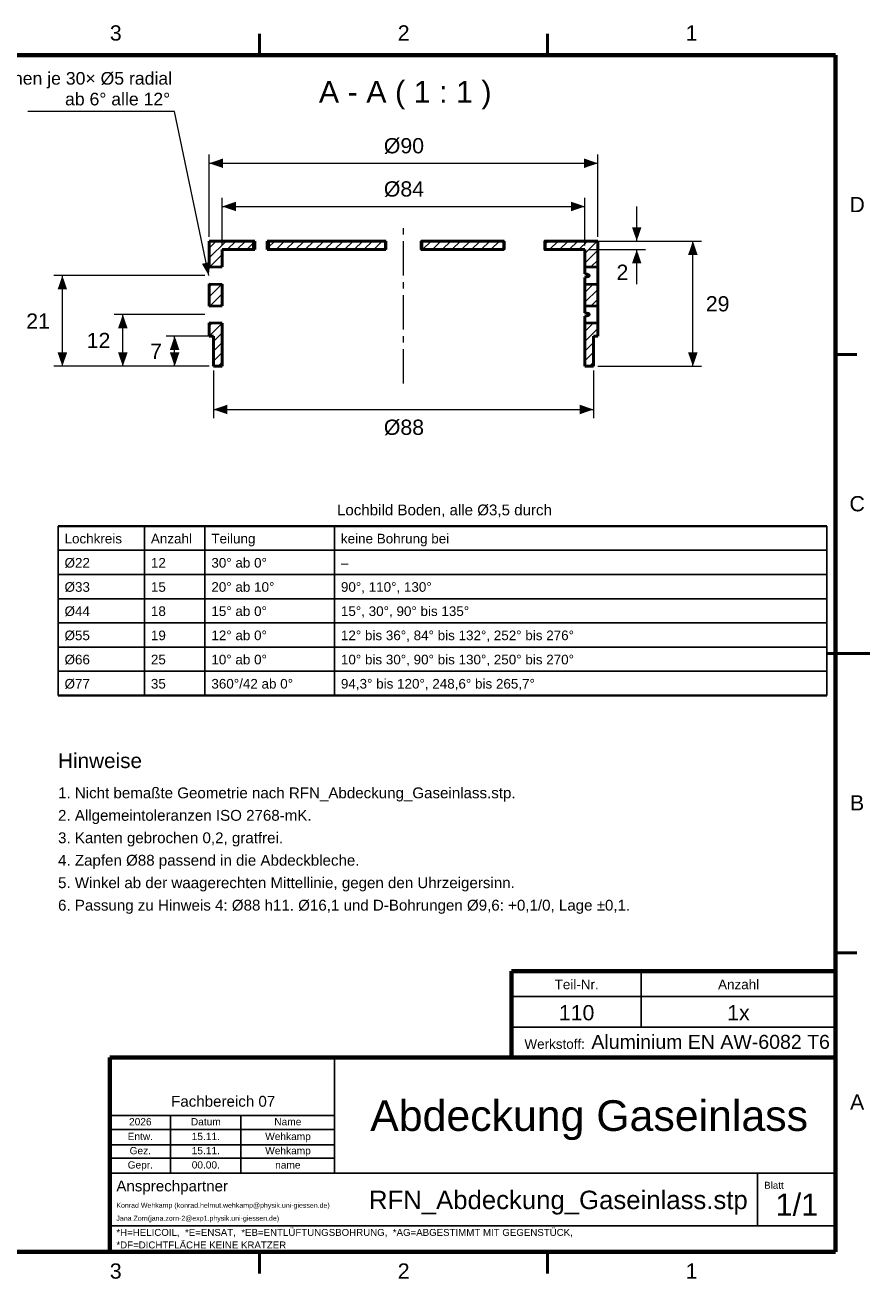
# Model space of a CAD drawing. Header units: millimetres. Extents: x 2 to 418, y 2 to 295.
# Tile 4 of 4: x 222 to 418, y 4 to 294. Entities that reach past the tile are written whole.
import ezdxf

# ---------------------------------------------------------------- set-up
doc = ezdxf.new("R2010")
doc.units = ezdxf.units.MM
doc.linetypes.add('MITTELLINIE', pattern=[12.5, 8, -1.5, 1.5, -1.5])
for name, color, linetype in [('DUENN', 7, 'Continuous'), ('FLAECHE', 7, 'Continuous'), ('KONTUR', 7, 'Continuous'), ('LINIEN', 7, 'Continuous'), ('MITTELLINIE', 7, 'MITTELLINIE'), ('TEXT', 7, 'Continuous')]:
    doc.layers.add(name, color=color, linetype=linetype)
doc.styles.add('RFN', font='arial.ttf')

msp = doc.modelspace()

# ---------------------------------------------------------------- hatches: boundary and pattern name
at = {"layer": 'FLAECHE'}
for points in [[(265, 262), (268.2, 260.9), (268.2, 263.1), (265, 262)], [(355, 262), (351.8, 263.1), (351.8, 260.9), (355, 262)], [(268, 252), (271.2, 250.9), (271.2, 253.1), (268, 252)], [(352, 252), (348.8, 253.1), (348.8, 250.9), (352, 252)], [(364, 244), (365.1, 247.2), (362.9, 247.2), (364, 244)], [(377, 244), (375.9, 240.8), (378.1, 240.8), (377, 244)], [(364, 242), (362.9, 238.8), (365.1, 238.8), (364, 242)], [(264.9, 236), (263.31, 238.73), (265.27, 239.14), (264.9, 236)], [(231, 236), (229.9, 232.8), (232.1, 232.8), (231, 236)], [(245, 227), (243.9, 223.8), (246.1, 223.8), (245, 227)], [(257, 222), (255.9, 218.8), (258.1, 218.8), (257, 222)], [(231, 215), (232.1, 218.2), (229.9, 218.2), (231, 215)], [(245, 215), (246.1, 218.2), (243.9, 218.2), (245, 215)], [(257, 215), (258.1, 218.2), (255.9, 218.2), (257, 215)], [(377, 215), (378.1, 218.2), (375.9, 218.2), (377, 215)], [(266, 205), (269.2, 203.9), (269.2, 206.1), (266, 205)], [(354, 205), (350.8, 206.1), (350.8, 203.9), (354, 205)]]:
    msp.add_hatch(color=7, dxfattribs=at).paths.add_polyline_path(points)

# ---------------------------------------------------------------- linework, layer by layer
at = {"layer": 'DUENN', "lineweight": 20}
for p, q in [((257, 274), (223, 274)), ((264.9, 236), (257, 274)), ((265, 245), (265, 264)), ((265, 262), (355, 262)), ((355, 245), (355, 264)), ((268, 243), (268, 254)), ((352, 243), (352, 254)), ((268, 252), (352, 252)), ((364, 244), (364, 252)), ((265, 240.11), (268.89, 244)), ((265, 242.37), (266.63, 244)), ((269.15, 242), (271.15, 244)), ((271.42, 242), (273.42, 244)), ((278.75, 242.55), (280.2, 244)), ((280.47, 242), (282.47, 244)), ((282.73, 242), (284.73, 244)), ((284.99, 242), (286.99, 244)), ((287.25, 242), (289.25, 244)), ((289.52, 242), (291.52, 244)), ((291.78, 242), (293.78, 244)), ((294.04, 242), (296.04, 244)), ((296.31, 242), (298.31, 244)), ((298.57, 242), (300.57, 244)), ((300.83, 242), (302.83, 244)), ((303.09, 242), (305.09, 244)), ((314.41, 242), (316.41, 244)), ((316.67, 242), (318.67, 244)), ((318.93, 242), (320.93, 244)), ((321.2, 242), (323.2, 244)), ((323.46, 242), (325.46, 244)), ((325.72, 242), (327.72, 244)), ((327.98, 242), (329.98, 244)), ((330.25, 242), (332.25, 244)), ((342.8, 243.24), (343.56, 244)), ((343.82, 242), (345.82, 244)), ((346.09, 242), (348.09, 244)), ((348.35, 242), (350.35, 244)), ((350.61, 242), (352.61, 244)), ((352, 241.13), (354.87, 244)), ((353, 244), (366, 244)), ((356, 244), (379, 244)), ((377, 215), (377, 244)), ((273.68, 242), (275.25, 243.57)), ((305.36, 242), (305.8, 242.44)), ((332.51, 242), (333.2, 242.69)), ((352, 238.86), (355, 241.86)), ((353, 242), (366, 242)), ((364, 234), (364, 242)), ((265.1, 237.95), (268, 240.85)), ((267.43, 238.01), (268, 238.58)), ((353.39, 237.99), (355, 239.6)), ((264, 236), (229, 236)), ((231, 215), (231, 236)), ((265, 233.32), (265.71, 234.04)), ((265, 231.06), (267.92, 233.98)), ((352, 232.07), (353.95, 234.03)), ((352, 229.81), (355, 232.81)), ((265.15, 228.95), (268, 231.8)), ((267.48, 229.01), (268, 229.53)), ((353.44, 228.99), (355, 230.55)), ((264, 227), (243, 227)), ((245, 215), (245, 227)), ((265, 224.27), (265.76, 225.03)), ((265, 222.01), (267.97, 224.98)), ((352, 223.02), (354, 225.03)), ((352, 220.76), (355, 223.76)), ((265, 222), (255, 222)), ((257, 215), (257, 222)), ((266, 220.75), (268, 222.75)), ((266, 218.48), (268, 220.48)), ((266, 216.22), (268, 218.22)), ((352, 218.5), (354, 220.5)), ((352, 216.24), (354, 218.24)), ((265, 215), (229, 215)), ((265, 215), (243, 215)), ((265, 215), (255, 215)), ((267.04, 215), (268, 215.96)), ((353.03, 215), (354, 215.97)), ((355, 215), (379, 215)), ((266, 214), (266, 203)), ((354, 214), (354, 203)), ((266, 205), (354, 205))]:
    msp.add_line(p, q, dxfattribs=at)
at = {"layer": 'KONTUR', "lineweight": 50}
for p, q in [((276.67, 287), (276.67, 292)), ((343.33, 287), (343.33, 292)), ((265, 244), (265, 237.94)), ((265, 244), (275.25, 244)), ((275.25, 244), (275.25, 242)), ((275.56, 244), (275.56, 242)), ((278.44, 244), (278.44, 242)), ((278.75, 244), (305.8, 244)), ((278.75, 244), (278.75, 242)), ((305.8, 244), (305.8, 242)), ((305.92, 244), (305.92, 242)), ((314.08, 244), (314.08, 242)), ((314.2, 244), (333.2, 244)), ((314.2, 244), (314.2, 242)), ((333.2, 244), (333.2, 242)), ((333.31, 244), (333.31, 242)), ((342.69, 244), (342.69, 242)), ((342.8, 244), (342.8, 242)), ((342.8, 244), (355, 244)), ((355, 244), (355, 237.94)), ((268, 238.02), (268, 242)), ((268, 242), (275.25, 242)), ((268.01, 238.46), (268.01, 242)), ((278.75, 242), (305.8, 242)), ((314.2, 242), (333.2, 242)), ((342.8, 242), (352, 242)), ((351.99, 236.41), (351.99, 242)), ((352, 238.02), (352, 242)), ((268, 238.03), (265, 237.95)), ((268, 238.02), (268.01, 238.46)), ((351.99, 236.41), (352, 238.02)), ((355, 237.95), (352, 238.03)), ((352, 233.98), (351.99, 235.59)), ((351.99, 227.41), (351.99, 235.59)), ((355, 237.94), (354.99, 236)), ((354.99, 236), (355, 234.06)), ((265, 234.06), (265, 228.94)), ((265, 234.05), (268, 233.97)), ((268.01, 233.54), (268, 233.98)), ((268, 229.02), (268, 233.98)), ((268.01, 229.46), (268.01, 233.54)), ((352, 233.97), (355, 234.05)), ((352, 229.02), (352, 233.98)), ((355, 234.06), (355, 228.94)), ((268, 229.02), (268.01, 229.46)), ((268, 229.03), (265, 228.95)), ((351.99, 227.41), (352, 229.02)), ((352, 224.98), (351.99, 226.59)), ((351.99, 215), (351.99, 226.59)), ((355, 228.95), (352, 229.03)), ((355, 228.94), (354.99, 227)), ((354.99, 227), (355, 225.06)), ((265, 225.06), (265, 222)), ((265, 225.05), (268, 224.97)), ((268.01, 224.54), (268, 224.98)), ((268, 215), (268, 224.98)), ((268.01, 215), (268.01, 224.54)), ((352, 224.97), (355, 225.05)), ((352, 215), (352, 224.98)), ((355, 225.06), (355, 222)), ((265, 222), (266, 222)), ((266, 215), (266, 222)), ((354, 222), (355, 222)), ((354, 215), (354, 222)), ((410, 217.75), (415, 217.75)), ((266, 215), (268, 215)), ((352, 215), (354, 215)), ((408, 148.5), (418, 148.5)), ((410, 79.25), (415, 79.25)), ((276.67, 5), (276.67, 10)), ((343.33, 5), (343.33, 10))]:
    msp.add_line(p, q, dxfattribs=at)
at = {"layer": 'KONTUR', "lineweight": 70}
for p, q in [((410, 287), (10, 287)), ((410, 10), (410, 287)), ((335, 55), (335, 75)), ((335, 75), (410, 75)), ((242, 55), (410, 55)), ((242, 10), (242, 55)), ((10, 10), (410, 10)), ((242, 10), (410, 10))]:
    msp.add_line(p, q, dxfattribs=at)
at = {"layer": 'KONTUR', "lineweight": 50}
for points in [[(275.25, 244), (275.25, 244), (275.25, 244), (275.25, 244), (275.26, 244), (275.26, 244), (275.27, 244), (275.28, 244), (275.28, 244), (275.29, 244), (275.3, 244), (275.32, 244), (275.33, 244), (275.34, 244), (275.36, 244)], [(275.36, 244), (275.37, 244), (275.38, 244), (275.39, 244), (275.4, 244), (275.42, 244), (275.43, 244), (275.45, 244), (275.46, 244), (275.48, 244), (275.49, 244), (275.51, 244), (275.53, 244), (275.55, 244), (275.56, 244)], [(278.44, 244), (278.48, 244), (278.52, 244), (278.55, 244), (278.59, 244), (278.62, 244), (278.65, 244), (278.67, 244), (278.69, 244), (278.71, 244), (278.72, 244), (278.74, 244), (278.74, 244), (278.75, 244), (278.75, 244)], [(305.8, 244), (305.8, 244), (305.8, 244), (305.81, 244), (305.81, 244), (305.82, 244), (305.82, 244), (305.83, 244), (305.84, 244), (305.85, 244), (305.86, 244), (305.87, 244), (305.89, 244), (305.9, 244), (305.92, 244)], [(314.08, 244), (314.1, 244), (314.11, 244), (314.13, 244), (314.14, 244), (314.15, 244), (314.16, 244), (314.17, 244), (314.18, 244), (314.18, 244), (314.19, 244), (314.19, 244), (314.2, 244), (314.2, 244), (314.2, 244)], [(333.2, 244), (333.2, 244), (333.2, 244), (333.2, 244), (333.21, 244), (333.21, 244), (333.22, 244), (333.23, 244), (333.23, 244), (333.24, 244), (333.25, 244), (333.27, 244), (333.28, 244), (333.29, 244), (333.31, 244)], [(342.69, 244), (342.71, 244), (342.72, 244), (342.73, 244), (342.75, 244), (342.76, 244), (342.77, 244), (342.77, 244), (342.78, 244), (342.79, 244), (342.79, 244), (342.8, 244), (342.8, 244), (342.8, 244), (342.8, 244)], [(275.36, 242), (275.34, 242), (275.33, 242), (275.32, 242), (275.3, 242), (275.29, 242), (275.28, 242), (275.28, 242), (275.27, 242), (275.26, 242), (275.26, 242), (275.25, 242), (275.25, 242), (275.25, 242), (275.25, 242)], [(275.56, 242), (275.55, 242), (275.53, 242), (275.51, 242), (275.49, 242), (275.48, 242), (275.46, 242), (275.45, 242), (275.43, 242), (275.42, 242), (275.4, 242), (275.39, 242), (275.38, 242), (275.37, 242), (275.36, 242)], [(278.75, 242), (278.75, 242), (278.74, 242), (278.74, 242), (278.72, 242), (278.71, 242), (278.69, 242), (278.67, 242), (278.65, 242), (278.62, 242), (278.59, 242), (278.55, 242), (278.52, 242), (278.48, 242), (278.44, 242)], [(305.92, 242), (305.9, 242), (305.89, 242), (305.87, 242), (305.86, 242), (305.85, 242), (305.84, 242), (305.83, 242), (305.82, 242), (305.82, 242), (305.81, 242), (305.81, 242), (305.8, 242), (305.8, 242), (305.8, 242)], [(314.2, 242), (314.2, 242), (314.2, 242), (314.19, 242), (314.19, 242), (314.18, 242), (314.18, 242), (314.17, 242), (314.16, 242), (314.15, 242), (314.14, 242), (314.13, 242), (314.11, 242), (314.1, 242), (314.08, 242)], [(333.31, 242), (333.29, 242), (333.28, 242), (333.27, 242), (333.25, 242), (333.24, 242), (333.23, 242), (333.23, 242), (333.22, 242), (333.21, 242), (333.21, 242), (333.2, 242), (333.2, 242), (333.2, 242), (333.2, 242)], [(342.8, 242), (342.8, 242), (342.8, 242), (342.8, 242), (342.79, 242), (342.79, 242), (342.78, 242), (342.77, 242), (342.77, 242), (342.76, 242), (342.75, 242), (342.73, 242), (342.72, 242), (342.71, 242), (342.69, 242)], [(353, 236), (352.98, 236.05), (352.93, 236.11), (352.75, 236.21), (352.43, 236.31), (351.99, 236.42)], [(351.99, 235.58), (352.43, 235.69), (352.75, 235.79), (352.93, 235.9), (352.98, 235.95), (353, 236)], [(353, 227), (352.98, 227.05), (352.93, 227.11), (352.75, 227.21), (352.43, 227.31), (351.99, 227.42)], [(351.99, 226.58), (352.43, 226.69), (352.75, 226.79), (352.93, 226.9), (352.98, 226.95), (353, 227)]]:
    msp.add_lwpolyline(points, dxfattribs=at)
at = {"layer": 'LINIEN', "lineweight": 35}
for p, q in [((230, 178), (408, 178)), ((230, 138.8), (408, 138.8))]:
    msp.add_line(p, q, dxfattribs=at)
at = {"layer": 'LINIEN', "lineweight": 25}
for p, q in [((230, 178), (230, 138.8)), ((250, 178), (250, 138.8)), ((264, 178), (264, 138.8)), ((294, 178), (294, 138.8)), ((408, 178), (408, 138.8)), ((230, 172.4), (408, 172.4)), ((230, 166.8), (408, 166.8)), ((230, 161.2), (408, 161.2)), ((230, 155.6), (408, 155.6)), ((230, 150), (408, 150)), ((230, 144.4), (408, 144.4)), ((365, 62), (365, 75)), ((335, 69.1), (410, 69.1)), ((335, 62), (410, 62)), ((294, 28.2), (294, 55)), ((242, 41.6), (294, 41.6)), ((256, 28.2), (256, 41.6)), ((272.3, 28.2), (272.3, 41.6)), ((242, 38.3), (294, 38.3)), ((242, 34.8), (294, 34.8)), ((242, 31.7), (294, 31.7)), ((242, 28.2), (410, 28.2)), ((392, 16), (392, 28.2)), ((242, 16), (410, 16))]:
    msp.add_line(p, q, dxfattribs=at)
at = {"layer": 'MITTELLINIE', "lineweight": 20}
msp.add_line((310, 211), (310, 248), dxfattribs=at)

# ---------------------------------------------------------------- texts
at = {"layer": 'TEXT', "style": 'RFN'}
for s, height, p in [('3', 3.53, (241.99, 290.4)), ('2', 3.53, (308.66, 290.4)), ('1', 3.53, (375.32, 290.4)), ('2 Reihen je 30× Ø5 radial', 2.92, (210.03, 280.2)), ('A - A ( 1 : 1 )', 5.0516, (290.39, 276)), ('ab 6° alle 12°', 2.92, (231.62, 275.4)), ('Ø90', 3.526, (305.44, 264.3)), ('Ø84', 3.526, (305.44, 254.3)), ('D', 3.53, (413.26, 250.68)), ('2', 3.53, (359.31, 235)), ('29', 3.526, (380, 227.71)), ('21', 3.526, (222.63, 223.71)), ('12', 3.526, (236.63, 219.21)), ('7', 3.53, (251.31, 216.71)), ('Ø88', 3.526, (305.44, 199.13)), ('Lochbild Boden, alle Ø3,5 durch', 2.5039, (294.59, 180.5)), ('C', 3.53, (413.26, 181.43)), ('Lochkreis', 2.227, (231.5, 174)), ('Anzahl', 2.227, (251.5, 174)), ('Teilung', 2.227, (265.5, 174)), ('keine Bohrung bei', 2.2265, (295.5, 174)), ('Ø22', 2.227, (231.5, 168.4)), ('12', 2.227, (251.5, 168.4)), ('30° ab 0°', 2.227, (265.5, 168.4)), ('–', 2.23, (295.5, 168.4)), ('Ø33', 2.227, (231.5, 162.8)), ('15', 2.227, (251.5, 162.8)), ('20° ab 10°', 2.227, (265.5, 162.8)), ('90°, 110°, 130°', 2.2265, (295.5, 162.8)), ('Ø44', 2.227, (231.5, 157.2)), ('18', 2.227, (251.5, 157.2)), ('15° ab 0°', 2.227, (265.5, 157.2)), ('15°, 30°, 90° bis 135°', 2.2265, (295.5, 157.2)), ('Ø55', 2.227, (231.5, 151.6)), ('19', 2.227, (251.5, 151.6)), ('12° ab 0°', 2.227, (265.5, 151.6)), ('12° bis 36°, 84° bis 132°, 252° bis 276°', 2.2265, (295.5, 151.6)), ('Ø66', 2.227, (231.5, 146)), ('25', 2.227, (251.5, 146)), ('10° ab 0°', 2.227, (265.5, 146)), ('10° bis 30°, 90° bis 130°, 250° bis 270°', 2.2265, (295.5, 146)), ('Ø77', 2.227, (231.5, 140.4)), ('35', 2.227, (251.5, 140.4)), ('360°/42 ab 0°', 2.2265, (265.5, 140.4)), ('94,3° bis 120°, 248,6° bis 265,7°', 2.2265, (295.5, 140.4)), ('Hinweise', 3.431, (230, 122)), ('1. Nicht bemaßte Geometrie nach RFN_Abdeckung_Gaseinlass.stp.', 2.5039, (230, 115)), ('B', 3.53, (413.39, 112.18)), ('2. Allgemeintoleranzen ISO 2768-mK.', 2.5039, (230, 109.8)), ('3. Kanten gebrochen 0,2, gratfrei.', 2.5039, (230, 104.6)), ('4. Zapfen Ø88 passend in die Abdeckbleche.', 2.5039, (230, 99.4)), ('5. Winkel ab der waagerechten Mittellinie, gegen den Uhrzeigersinn.', 2.5039, (230, 94.2)), ('6. Passung zu Hinweis 4: Ø88 h11. Ø16,1 und D-Bohrungen Ø9,6: +0,1/0, Lage ±0,1.', 2.5039, (230, 89)), ('Teil-Nr.', 2.227, (345, 70.8)), ('Anzahl', 2.227, (382.84, 70.8)), ('110', 3.526, (345.97, 63.6)), ('1x', 3.526, (384.95, 63.6)), ('Werkstoff:', 2.227, (338, 57)), ('Aluminium EN AW-6082 T6', 3.2339, (353.5, 57)), ('A', 3.53, (413.39, 42.92)), ('Fachbereich 07', 2.5039, (256.18, 43.6)), ('Abdeckung Gaseinlass', 7.0956, (302.29, 38)), ('2026', 1.679, (246.44, 39.29)), ('Datum', 1.679, (260.76, 39.29)), ('Name', 1.679, (280.08, 39.29)), ('Entw.', 1.679, (246.12, 35.89)), ('15.11.', 1.679, (260.95, 35.89)), ('Wehkamp', 1.679, (277.97, 35.89)), ('Gez.', 1.679, (246.57, 32.59)), ('15.11.', 1.679, (260.95, 32.59)), ('Wehkamp', 1.679, (277.97, 32.59)), ('Gepr.', 1.679, (246.12, 29.29)), ('00.00.', 1.679, (260.95, 29.29)), ('name', 1.679, (280.27, 29.29)), ('Ansprechpartner', 2.5039, (243.5, 24)), ('Blatt', 1.621, (393.5, 24.6)), ('RFN_Abdeckung_Gaseinlass.stp', 4.2632, (301.99, 19.9)), ('1/1', 5.11, (396.13, 18.4)), ('Konrad Wehkamp (konrad.helmut.wehkamp@physik.uni-giessen.de)', 1.1607, (243.5, 20.2)), ('Jana Zorn(jana.zorn-2@exp1.physik.uni-giessen.de)', 1.1607, (243.5, 17.2)), ('*H=HELICOIL,  *E=ENSAT,  *EB=ENTLÜFTUNGSBOHRUNG,  *AG=ABGESTIMMT MIT GEGENSTÜCK,', 1.606, (243.5, 13.7)), ('*DF=DICHTFLÄCHE KEINE KRATZER', 1.606, (243.5, 10.8)), ('3', 3.53, (241.99, 3.8)), ('2', 3.53, (308.66, 3.8)), ('1', 3.53, (375.32, 3.8))]:
    msp.add_text(s, height=height, dxfattribs=at).set_placement(p)

doc.saveas('drawing.dxf')
